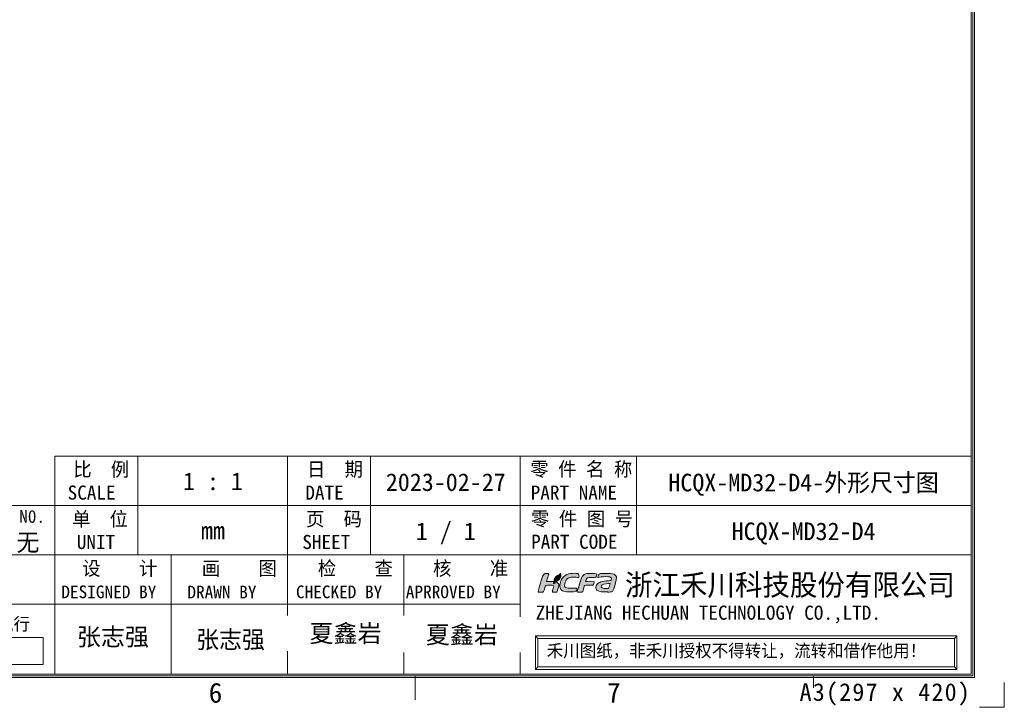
# Model space of a CAD drawing. Header units: millimetres. Extents: x 0 to 427, y 0 to 299.
# Tile 33 of 36: x 287 to 427, y 0 to 97. Entities that reach past the tile are written whole.
import ezdxf
from ezdxf.enums import TextEntityAlignment as Align

# ---------------------------------------------------------------- set-up
doc = ezdxf.new("R2010")
doc.units = ezdxf.units.MM
doc.header["$LTSCALE"] = 23.1
doc.header["$MEASUREMENT"] = 0
doc.layers.get('0').update_dxf_attribs({"lineweight": 18})
for name, color, linetype, lineweight in [('粗实线', 7, 'Continuous', 30), ('细实线层', 7, 'Continuous', 18), ('限高区域④', 3, 'Continuous', 18), ('限高区域⑤', 4, 'Continuous', 18)]:
    doc.layers.add(name, color=color, linetype=linetype, lineweight=lineweight)
doc.styles.add('鸿蒙CAD', font='txt')

# ---------------------------------------------------------------- blocks, each defined once
blk = doc.blocks.new('hcfa')
at = {"layer": '限高区域⑤'}
h = blk.add_hatch(color=164, dxfattribs=at)
edge = h.paths.add_edge_path(flags=0)
edge.add_spline(control_points=[(7.07, 2.36), (6.56, 2.36), (5.94, 2.45), (5.68, 1.95)], knot_values=[0, 0, 0, 0, 1.537659, 1.537659, 1.537659, 1.537659], weights=[1, 1, 1, 1], degree=3, periodic=0)
edge.add_spline(control_points=[(5.68, 1.95), (5.5, 1.6), (5.1, 0.37), (5.04, 0.05)], knot_values=[0, 0, 0, 0, 2.013709, 2.013709, 2.013709, 2.013709], weights=[1, 1, 1, 1], degree=3, periodic=0)
edge.add_line((5.04, 0.05), (5.05, 0))
edge.add_line((5.05, 0), (5.11, -0.03))
edge.add_line((5.11, -0.03), (5.37, -0.03))
edge.add_line((5.37, -0.03), (5.64, -0.03))
edge.add_spline(control_points=[(5.64, -0.03), (5.76, -0.03), (5.74, 0.02), (5.79, 0.22)], knot_values=[0, 0, 0, 0, 0.325713, 0.325713, 0.325713, 0.325713], weights=[1, 1, 1, 1], degree=3, periodic=0)
edge.add_spline(control_points=[(5.79, 0.22), (5.83, 0.33), (5.92, 0.77), (6.02, 0.82)], knot_values=[0, 0, 0, 0, 0.649887, 0.649887, 0.649887, 0.649887], weights=[1, 1, 1, 1], degree=3, periodic=0)
edge.add_spline(control_points=[(6.02, 0.82), (6.12, 0.94), (6.84, 0.81), (7.05, 0.86)], knot_values=[0, 0, 0, 0, 1.042012, 1.042012, 1.042012, 1.042012], weights=[1, 1, 1, 1], degree=3, periodic=0)
edge.add_spline(control_points=[(7.05, 0.86), (7.09, 0.87), (7.11, 0.89), (7.12, 0.92)], knot_values=[0, 0, 0, 0, 0.09894, 0.09894, 0.09894, 0.09894], weights=[1, 1, 1, 1], degree=3, periodic=0)
edge.add_spline(control_points=[(7.12, 0.92), (7.14, 0.97), (7.21, 1.14), (7.21, 1.2)], knot_values=[0, 0, 0, 0, 0.29547, 0.29547, 0.29547, 0.29547], weights=[1, 1, 1, 1], degree=3, periodic=0)
edge.add_spline(control_points=[(7.21, 1.2), (7.21, 1.24), (7.23, 1.29), (7.18, 1.3)], knot_values=[0, 0, 0, 0, 0.12492, 0.12492, 0.12492, 0.12492], weights=[1, 1, 1, 1], degree=3, periodic=0)
edge.add_spline(control_points=[(7.18, 1.3), (6.84, 1.38), (6.46, 1.35), (6.12, 1.32)], knot_values=[0, 0, 0, 0, 1.062134, 1.062134, 1.062134, 1.062134], weights=[1, 1, 1, 1], degree=3, periodic=0)
edge.add_spline(control_points=[(6.12, 1.32), (6.12, 1.37), (6.16, 1.49), (6.17, 1.54)], knot_values=[0, 0, 0, 0, 0.222512, 0.222512, 0.222512, 0.222512], weights=[1, 1, 1, 1], degree=3, periodic=0)
edge.add_line((6.17, 1.54), (6.24, 1.68))
edge.add_line((6.24, 1.68), (6.36, 1.79))
edge.add_line((6.36, 1.79), (6.51, 1.84))
edge.add_line((6.51, 1.84), (6.7, 1.86))
edge.add_line((6.7, 1.86), (6.94, 1.86))
edge.add_line((6.94, 1.86), (7.19, 1.86))
edge.add_spline(control_points=[(7.19, 1.86), (7.31, 1.86), (7.45, 1.84), (7.48, 1.91)], knot_values=[0, 0, 0, 0, 0.307412, 0.307412, 0.307412, 0.307412], weights=[1, 1, 1, 1], degree=3, periodic=0)
edge.add_spline(control_points=[(7.48, 1.91), (7.5, 1.96), (7.57, 2.13), (7.57, 2.19)], knot_values=[0, 0, 0, 0, 0.295458, 0.295458, 0.295458, 0.295458], weights=[1, 1, 1, 1], degree=3, periodic=0)
edge.add_spline(control_points=[(7.57, 2.19), (7.57, 2.25), (7.56, 2.29), (7.49, 2.32)], knot_values=[0, 0, 0, 0, 0.162305, 0.162305, 0.162305, 0.162305], weights=[1, 1, 1, 1], degree=3, periodic=0)
edge.add_spline(control_points=[(7.49, 2.32), (7.38, 2.36), (7.17, 2.36), (7.07, 2.36)], knot_values=[0, 0, 0, 0, 0.4222, 0.4222, 0.4222, 0.4222], weights=[1, 1, 1, 1], degree=3, periodic=0)
edge = h.paths.add_edge_path(flags=0)
edge.add_spline(control_points=[(3.72, 1.65), (4.08, 2.02), (4.83, 1.84), (5.23, 1.86)], knot_values=[0, 0, 0, 0, 1.564995, 1.564995, 1.564995, 1.564995], weights=[1, 1, 1, 1], degree=3, periodic=0)
edge.add_spline(control_points=[(5.23, 1.86), (5.27, 1.86), (5.31, 2.17), (5.2, 2.29)], knot_values=[0, 0, 0, 0, 0.452649, 0.452649, 0.452649, 0.452649], weights=[1, 1, 1, 1], degree=3, periodic=0)
edge.add_spline(control_points=[(5.2, 2.29), (5.15, 2.34), (5.05, 2.36), (4.95, 2.37)], knot_values=[0, 0, 0, 0, 0.26521, 0.26521, 0.26521, 0.26521], weights=[1, 1, 1, 1], degree=3, periodic=0)
edge.add_spline(control_points=[(4.95, 2.37), (4.27, 2.4), (3.51, 2.36), (3.08, 1.72)], knot_values=[0, 0, 0, 0, 2.081034, 2.081034, 2.081034, 2.081034], weights=[1, 1, 1, 1], degree=3, periodic=0)
edge.add_spline(control_points=[(3.08, 1.72), (2.87, 1.41), (2.66, 0.72), (2.88, 0.37)], knot_values=[0, 0, 0, 0, 1.416581, 1.416581, 1.416581, 1.416581], weights=[1, 1, 1, 1], degree=3, periodic=0)
edge.add_spline(control_points=[(2.88, 0.37), (2.95, 0.26), (3.06, 0.13), (3.25, 0.08)], knot_values=[0, 0, 0, 0, 0.485963, 0.485963, 0.485963, 0.485963], weights=[1, 1, 1, 1], degree=3, periodic=0)
edge.add_spline(control_points=[(3.25, 0.08), (3.71, -0.04), (4.59, -0.06), (4.85, 0.08)], knot_values=[0, 0, 0, 0, 1.622869, 1.622869, 1.622869, 1.622869], weights=[1, 1, 1, 1], degree=3, periodic=0)
edge.add_spline(control_points=[(4.85, 0.08), (4.96, 0.13), (5.03, 0.39), (5, 0.47)], knot_values=[0, 0, 0, 0, 0.439849, 0.439849, 0.439849, 0.439849], weights=[1, 1, 1, 1], degree=3, periodic=0)
edge.add_spline(control_points=[(5, 0.47), (4.99, 0.51), (4.61, 0.46), (4.52, 0.46)], knot_values=[0, 0, 0, 0, 0.489965, 0.489965, 0.489965, 0.489965], weights=[1, 1, 1, 1], degree=3, periodic=0)
edge.add_spline(control_points=[(4.52, 0.46), (4.29, 0.45), (3.89, 0.42), (3.69, 0.5)], knot_values=[0, 0, 0, 0, 0.834259, 0.834259, 0.834259, 0.834259], weights=[1, 1, 1, 1], degree=3, periodic=0)
edge.add_spline(control_points=[(3.69, 0.5), (3.51, 0.58), (3.39, 0.62), (3.39, 0.8)], knot_values=[0, 0, 0, 0, 0.459489, 0.459489, 0.459489, 0.459489], weights=[1, 1, 1, 1], degree=3, periodic=0)
edge.add_spline(control_points=[(3.39, 0.8), (3.39, 1.04), (3.54, 1.47), (3.72, 1.65)], knot_values=[0, 0, 0, 0, 0.925524, 0.925524, 0.925524, 0.925524], weights=[1, 1, 1, 1], degree=3, periodic=0)
edge = h.paths.add_edge_path(flags=0)
edge.add_spline(control_points=[(1.07, 1.31), (1.08, 1.43), (1.2, 1.78), (1.24, 1.9)], knot_values=[0, 0, 0, 0, 0.611736, 0.611736, 0.611736, 0.611736], weights=[1, 1, 1, 1], degree=3, periodic=0)
edge.add_spline(control_points=[(1.24, 1.9), (1.26, 1.97), (1.36, 2.23), (1.36, 2.28)], knot_values=[0, 0, 0, 0, 0.393712, 0.393712, 0.393712, 0.393712], weights=[1, 1, 1, 1], degree=3, periodic=0)
edge.add_spline(control_points=[(1.36, 2.28), (1.36, 2.39), (1.07, 2.39), (0.92, 2.35)], knot_values=[0, 0, 0, 0, 0.475712, 0.475712, 0.475712, 0.475712], weights=[1, 1, 1, 1], degree=3, periodic=0)
edge.add_spline(control_points=[(0.92, 2.35), (0.83, 2.31), (0.74, 2.24), (0.68, 2.17)], knot_values=[0, 0, 0, 0, 0.3056, 0.3056, 0.3056, 0.3056], weights=[1, 1, 1, 1], degree=3, periodic=0)
edge.add_spline(control_points=[(0.68, 2.17), (0.61, 2.08), (0.53, 1.93), (0.5, 1.82)], knot_values=[0, 0, 0, 0, 0.395977, 0.395977, 0.395977, 0.395977], weights=[1, 1, 1, 1], degree=3, periodic=0)
edge.add_spline(control_points=[(0.5, 1.82), (0.35, 1.34), (0.22, 0.86), (0.09, 0.38)], knot_values=[0, 0, 0, 0, 1.492002, 1.492002, 1.492002, 1.492002], weights=[1, 1, 1, 1], degree=3, periodic=0)
edge.add_spline(control_points=[(0.09, 0.38), (0.07, 0.32), (-0.01, 0.1), (-0.01, 0.05)], knot_values=[0, 0, 0, 0, 0.349975, 0.349975, 0.349975, 0.349975], weights=[1, 1, 1, 1], degree=3, periodic=0)
edge.add_line((-0.01, 0.05), (0, 0))
edge.add_line((0, 0), (0.06, -0.03))
edge.add_line((0.06, -0.03), (0.32, -0.03))
edge.add_line((0.32, -0.03), (0.59, -0.03))
edge.add_line((0.59, -0.03), (0.66, -0.01))
edge.add_line((0.66, -0.01), (0.7, 0.05))
edge.add_line((0.7, 0.05), (0.75, 0.22))
edge.add_line((0.75, 0.22), (0.82, 0.46))
edge.add_line((0.82, 0.46), (0.89, 0.69))
edge.add_spline(control_points=[(0.89, 0.69), (0.91, 0.76), (0.93, 0.77), (0.99, 0.8)], knot_values=[0, 0, 0, 0, 0.153682, 0.153682, 0.153682, 0.153682], weights=[1, 1, 1, 1], degree=3, periodic=0)
edge.add_spline(control_points=[(0.99, 0.8), (1.12, 0.86), (1.89, 0.9), (1.97, 0.81)], knot_values=[0, 0, 0, 0, 0.989394, 0.989394, 0.989394, 0.989394], weights=[1, 1, 1, 1], degree=3, periodic=0)
edge.add_spline(control_points=[(1.97, 0.81), (2.06, 0.7), (1.94, 0.45), (1.89, 0.3)], knot_values=[0, 0, 0, 0, 0.534984, 0.534984, 0.534984, 0.534984], weights=[1, 1, 1, 1], degree=3, periodic=0)
edge.add_line((1.89, 0.3), (1.83, 0.1))
edge.add_line((1.83, 0.1), (1.83, 0.01))
edge.add_line((1.83, 0.01), (1.86, -0.02))
edge.add_line((1.86, -0.02), (1.9, -0.03))
edge.add_line((1.9, -0.03), (2.14, -0.03))
edge.add_line((2.14, -0.03), (2.39, -0.03))
edge.add_spline(control_points=[(2.39, -0.03), (2.47, -0.03), (2.66, 0.65), (2.66, 0.77)], knot_values=[0, 0, 0, 0, 0.854359, 0.854359, 0.854359, 0.854359], weights=[1, 1, 1, 1], degree=3, periodic=0)
edge.add_spline(control_points=[(2.66, 0.77), (2.66, 0.98), (2.57, 1.1), (2.45, 1.19)], knot_values=[0, 0, 0, 0, 0.485363, 0.485363, 0.485363, 0.485363], weights=[1, 1, 1, 1], degree=3, periodic=0)
edge.add_spline(control_points=[(2.45, 1.19), (2.4, 1.22), (2.34, 1.25), (2.28, 1.27)], knot_values=[0, 0, 0, 0, 0.194624, 0.194624, 0.194624, 0.194624], weights=[1, 1, 1, 1], degree=3, periodic=0)
edge.add_spline(control_points=[(2.28, 1.27), (2.25, 1.27), (2.22, 1.27), (2.19, 1.26)], knot_values=[0, 0, 0, 0, 0.08842, 0.08842, 0.08842, 0.08842], weights=[1, 1, 1, 1], degree=3, periodic=0)
edge.add_spline(control_points=[(2.19, 1.26), (2.15, 1.09), (2.21, 1.14), (2.01, 1.05)], knot_values=[0, 0, 0, 0, 0.30703, 0.30703, 0.30703, 0.30703], weights=[1, 1, 1, 1], degree=3, periodic=0)
edge.add_spline(control_points=[(2.01, 1.05), (1.98, 1.04), (2, 1.04), (1.96, 1.03)], knot_values=[0, 0, 0, 0, 0.060036, 0.060036, 0.060036, 0.060036], weights=[1, 1, 1, 1], degree=3, periodic=0)
edge.add_spline(control_points=[(1.96, 1.03), (1.96, 1.1), (1.99, 1.22), (2.03, 1.33)], knot_values=[0, 0, 0, 0, 0.30846, 0.30846, 0.30846, 0.30846], weights=[1, 1, 1, 1], degree=3, periodic=0)
edge.add_spline(control_points=[(2.03, 1.33), (1.71, 1.37), (1.35, 1.32), (1.07, 1.31)], knot_values=[0, 0, 0, 0, 0.957715, 0.957715, 0.957715, 0.957715], weights=[1, 1, 1, 1], degree=3, periodic=0)
edge = h.paths.add_edge_path(flags=0)
edge.add_spline(control_points=[(9.76, 0.39), (9.93, 0.81), (10.07, 1.5), (10.1, 1.82)], knot_values=[0, 0, 0, 0, 1.476866, 1.476866, 1.476866, 1.476866], weights=[1, 1, 1, 1], degree=3, periodic=0)
edge.add_spline(control_points=[(10.1, 1.82), (10.09, 1.99), (10.01, 2.14), (9.78, 2.25)], knot_values=[0, 0, 0, 0, 0.565204, 0.565204, 0.565204, 0.565204], weights=[1, 1, 1, 1], degree=3, periodic=0)
edge.add_spline(control_points=[(9.78, 2.25), (9.53, 2.38), (9.13, 2.37), (8.82, 2.37)], knot_values=[0, 0, 0, 0, 0.980073, 0.980073, 0.980073, 0.980073], weights=[1, 1, 1, 1], degree=3, periodic=0)
edge.add_spline(control_points=[(8.82, 2.37), (8.55, 2.37), (8.28, 2.37), (8.04, 2.34)], knot_values=[0, 0, 0, 0, 0.776225, 0.776225, 0.776225, 0.776225], weights=[1, 1, 1, 1], degree=3, periodic=0)
edge.add_spline(control_points=[(8.04, 2.34), (7.98, 2.33), (7.9, 2.32), (7.86, 2.29)], knot_values=[0, 0, 0, 0, 0.194586, 0.194586, 0.194586, 0.194586], weights=[1, 1, 1, 1], degree=3, periodic=0)
edge.add_spline(control_points=[(7.86, 2.29), (7.79, 2.25), (7.73, 2), (7.71, 1.93)], knot_values=[0, 0, 0, 0, 0.401562, 0.401562, 0.401562, 0.401562], weights=[1, 1, 1, 1], degree=3, periodic=0)
edge.add_spline(control_points=[(7.71, 1.93), (7.7, 1.89), (7.68, 1.86), (7.72, 1.86)], knot_values=[0, 0, 0, 0, 0.087937, 0.087937, 0.087937, 0.087937], weights=[1, 1, 1, 1], degree=3, periodic=0)
edge.add_spline(control_points=[(7.72, 1.86), (8.06, 1.9), (9.44, 2.11), (9.44, 1.71)], knot_values=[0, 0, 0, 0, 1.829051, 1.829051, 1.829051, 1.829051], weights=[1, 1, 1, 1], degree=3, periodic=0)
edge.add_spline(control_points=[(9.44, 1.71), (9.44, 1.65), (9.43, 1.5), (9.4, 1.48)], knot_values=[0, 0, 0, 0, 0.229888, 0.229888, 0.229888, 0.229888], weights=[1, 1, 1, 1], degree=3, periodic=0)
edge.add_spline(control_points=[(9.4, 1.48), (9.39, 1.47), (9.38, 1.47), (9.36, 1.47)], knot_values=[0, 0, 0, 0, 0.043267, 0.043267, 0.043267, 0.043267], weights=[1, 1, 1, 1], degree=3, periodic=0)
edge.add_spline(control_points=[(9.36, 1.47), (8.99, 1.39), (8.61, 1.41), (8.23, 1.31)], knot_values=[0, 0, 0, 0, 1.144446, 1.144446, 1.144446, 1.144446], weights=[1, 1, 1, 1], degree=3, periodic=0)
edge.add_spline(control_points=[(8.23, 1.31), (8.05, 1.26), (7.85, 1.18), (7.71, 1.07)], knot_values=[0, 0, 0, 0, 0.580179, 0.580179, 0.580179, 0.580179], weights=[1, 1, 1, 1], degree=3, periodic=0)
edge.add_spline(control_points=[(7.71, 1.07), (7.64, 1.01), (7.57, 0.94), (7.52, 0.87)], knot_values=[0, 0, 0, 0, 0.273949, 0.273949, 0.273949, 0.273949], weights=[1, 1, 1, 1], degree=3, periodic=0)
edge.add_spline(control_points=[(7.52, 0.87), (7.44, 0.72), (7.38, 0.48), (7.47, 0.32)], knot_values=[0, 0, 0, 0, 0.568587, 0.568587, 0.568587, 0.568587], weights=[1, 1, 1, 1], degree=3, periodic=0)
edge.add_spline(control_points=[(7.47, 0.32), (7.5, 0.28), (7.53, 0.24), (7.57, 0.21)], knot_values=[0, 0, 0, 0, 0.150189, 0.150189, 0.150189, 0.150189], weights=[1, 1, 1, 1], degree=3, periodic=0)
edge.add_spline(control_points=[(7.57, 0.21), (7.78, -0.01), (8.48, -0.04), (8.78, -0.02)], knot_values=[0, 0, 0, 0, 1.257613, 1.257613, 1.257613, 1.257613], weights=[1, 1, 1, 1], degree=3, periodic=0)
edge.add_spline(control_points=[(8.78, -0.02), (8.82, -0.02), (8.85, -0.02), (8.96, -0.01)], knot_values=[0, 0, 0, 0, 0.175069, 0.175069, 0.175069, 0.175069], weights=[1, 1, 1, 1], degree=3, periodic=0)
edge.add_spline(control_points=[(8.96, -0.01), (8.96, -0.01), (8.95, -0.04), (8.95, -0.04)], knot_values=[0, 0, 0, 0, 0.027876, 0.027876, 0.027876, 0.027876], weights=[1, 1, 1, 1], degree=3, periodic=0)
edge.add_spline(control_points=[(8.95, -0.04), (8.95, -0.04), (8.95, -0.04), (8.96, -0.04)], knot_values=[0, 0, 0, 0, 0.003955, 0.003955, 0.003955, 0.003955], weights=[1, 1, 1, 1], degree=3, periodic=0)
edge.add_spline(control_points=[(8.96, -0.04), (9.17, -0.04), (9.51, -0.01), (9.57, 0.04)], knot_values=[0, 0, 0, 0, 0.620186, 0.620186, 0.620186, 0.620186], weights=[1, 1, 1, 1], degree=3, periodic=0)
edge.add_spline(control_points=[(9.57, 0.04), (9.64, 0.1), (9.72, 0.29), (9.76, 0.39)], knot_values=[0, 0, 0, 0, 0.400766, 0.400766, 0.400766, 0.400766], weights=[1, 1, 1, 1], degree=3, periodic=0)
edge = h.paths.add_edge_path(flags=0)
edge.add_spline(control_points=[(9.27, 1.06), (9.24, 0.91), (9.12, 0.54), (9.07, 0.41)], knot_values=[0, 0, 0, 0, 0.674769, 0.674769, 0.674769, 0.674769], weights=[1, 1, 1, 1], degree=3, periodic=0)
edge.add_spline(control_points=[(9.07, 0.41), (8.88, 0.41), (8.11, 0.36), (8.11, 0.65)], knot_values=[0, 0, 0, 0, 1.063898, 1.063898, 1.063898, 1.063898], weights=[1, 1, 1, 1], degree=3, periodic=0)
edge.add_spline(control_points=[(8.11, 0.65), (8.11, 0.76), (8.19, 0.85), (8.26, 0.9)], knot_values=[0, 0, 0, 0, 0.307152, 0.307152, 0.307152, 0.307152], weights=[1, 1, 1, 1], degree=3, periodic=0)
edge.add_spline(control_points=[(8.26, 0.9), (8.43, 1.01), (9.09, 1.06), (9.27, 1.06)], knot_values=[0, 0, 0, 0, 1.034719, 1.034719, 1.034719, 1.034719], weights=[1, 1, 1, 1], degree=3, periodic=0)
h = blk.add_hatch(color=82, dxfattribs=at)
edge = h.paths.add_edge_path(flags=0)
edge.add_spline(control_points=[(2.71, 1.97), (2.54, 1.64), (2.3, 1.69), (2.12, 1.4)], knot_values=[0, 0, 0, 0, 0.82939, 0.82939, 0.82939, 0.82939], weights=[1, 1, 1, 1], degree=3, periodic=0)
edge.add_spline(control_points=[(2.12, 1.4), (2.08, 1.35), (2.02, 1.18), (2.02, 1.11)], knot_values=[0, 0, 0, 0, 0.312404, 0.312404, 0.312404, 0.312404], weights=[1, 1, 1, 1], degree=3, periodic=0)
edge.add_spline(control_points=[(2.02, 1.11), (2.03, 1.11), (2.03, 1.11), (2.04, 1.12)], knot_values=[0, 0, 0, 0, 0.027389, 0.027389, 0.027389, 0.027389], weights=[1, 1, 1, 1], degree=3, periodic=0)
edge.add_spline(control_points=[(2.04, 1.12), (2.14, 1.16), (2.1, 1.13), (2.13, 1.24)], knot_values=[0, 0, 0, 0, 0.167444, 0.167444, 0.167444, 0.167444], weights=[1, 1, 1, 1], degree=3, periodic=0)
edge.add_spline(control_points=[(2.13, 1.24), (2.14, 1.27), (2.14, 1.28), (2.15, 1.31)], knot_values=[0, 0, 0, 0, 0.070921, 0.070921, 0.070921, 0.070921], weights=[1, 1, 1, 1], degree=3, periodic=0)
edge.add_spline(control_points=[(2.15, 1.31), (2.51, 1.32), (2.84, 1.56), (2.9, 1.92)], knot_values=[0, 0, 0, 0, 1.055102, 1.055102, 1.055102, 1.055102], weights=[1, 1, 1, 1], degree=3, periodic=0)
edge.add_spline(control_points=[(2.9, 1.92), (2.91, 1.98), (2.92, 2.04), (2.92, 2.11)], knot_values=[0, 0, 0, 0, 0.188525, 0.188525, 0.188525, 0.188525], weights=[1, 1, 1, 1], degree=3, periodic=0)
edge.add_spline(control_points=[(2.92, 2.11), (2.92, 2.11), (2.92, 2.25), (2.92, 2.25)], knot_values=[0, 0, 0, 0, 0.144713, 0.144713, 0.144713, 0.144713], weights=[1, 1, 1, 1], degree=3, periodic=0)
edge.add_spline(control_points=[(2.92, 2.25), (2.92, 2.29), (2.92, 2.32), (2.92, 2.37)], knot_values=[0, 0, 0, 0, 0.119576, 0.119576, 0.119576, 0.119576], weights=[1, 1, 1, 1], degree=3, periodic=0)
edge.add_spline(control_points=[(2.92, 2.37), (2.87, 2.37), (2.88, 2.33), (2.79, 2.25)], knot_values=[0, 0, 0, 0, 0.180649, 0.180649, 0.180649, 0.180649], weights=[1, 1, 1, 1], degree=3, periodic=0)
edge.add_spline(control_points=[(2.79, 2.25), (2.66, 2.14), (2.52, 2.13), (2.35, 2.01)], knot_values=[0, 0, 0, 0, 0.50668, 0.50668, 0.50668, 0.50668], weights=[1, 1, 1, 1], degree=3, periodic=0)
edge.add_spline(control_points=[(2.35, 2.01), (2.26, 1.95), (2.18, 1.87), (2.13, 1.77)], knot_values=[0, 0, 0, 0, 0.326484, 0.326484, 0.326484, 0.326484], weights=[1, 1, 1, 1], degree=3, periodic=0)
edge.add_spline(control_points=[(2.13, 1.77), (2.11, 1.72), (2.08, 1.67), (2.07, 1.6)], knot_values=[0, 0, 0, 0, 0.179769, 0.179769, 0.179769, 0.179769], weights=[1, 1, 1, 1], degree=3, periodic=0)
edge.add_spline(control_points=[(2.07, 1.6), (2.07, 1.59), (2.05, 1.39), (2.08, 1.39)], knot_values=[0, 0, 0, 0, 0.221687, 0.221687, 0.221687, 0.221687], weights=[1, 1, 1, 1], degree=3, periodic=0)
edge.add_spline(control_points=[(2.08, 1.39), (2.1, 1.46), (2.17, 1.57), (2.3, 1.65)], knot_values=[0, 0, 0, 0, 0.3504, 0.3504, 0.3504, 0.3504], weights=[1, 1, 1, 1], degree=3, periodic=0)
edge.add_spline(control_points=[(2.3, 1.65), (2.49, 1.77), (2.61, 1.83), (2.71, 1.97)], knot_values=[0, 0, 0, 0, 0.521681, 0.521681, 0.521681, 0.521681], weights=[1, 1, 1, 1], degree=3, periodic=0)
at = {"layer": '限高区域④', "color": 164}
for points, knots in [([(-0.01, 0.05), (-0.01, 0.02), (-0.01, -0.03), (0.06, -0.03), (0.06, -0.03), (0.06, -0.03), (0.59, -0.03), (0.59, -0.03), (0.59, -0.03), (0.71, -0.03), (0.72, 0.1), (0.75, 0.22), (0.75, 0.22), (0.75, 0.22), (0.89, 0.69), (0.89, 0.69), (0.89, 0.69), (0.91, 0.76), (0.93, 0.77), (0.99, 0.8), (0.99, 0.8), (1.12, 0.86), (1.89, 0.9), (1.97, 0.81), (1.97, 0.81), (2.06, 0.7), (1.94, 0.45), (1.89, 0.3), (1.89, 0.3), (1.87, 0.21), (1.75, -0.03), (1.9, -0.03), (1.9, -0.03), (1.9, -0.03), (2.39, -0.03), (2.39, -0.03), (2.39, -0.03), (2.47, -0.03), (2.66, 0.65), (2.66, 0.77), (2.66, 0.77), (2.66, 0.98), (2.57, 1.1), (2.45, 1.19), (2.45, 1.19), (2.4, 1.22), (2.34, 1.25), (2.28, 1.27), (2.28, 1.27), (2.25, 1.27), (2.22, 1.27), (2.19, 1.26), (2.19, 1.26), (2.15, 1.09), (2.21, 1.14), (2.01, 1.05), (2.01, 1.05), (1.98, 1.04), (2, 1.04), (1.96, 1.03), (1.96, 1.03), (1.96, 1.1), (1.99, 1.22), (2.03, 1.33), (2.03, 1.33), (1.71, 1.37), (1.35, 1.32), (1.07, 1.31), (1.07, 1.31), (1.08, 1.43), (1.2, 1.78), (1.24, 1.9), (1.24, 1.9), (1.26, 1.97), (1.36, 2.23), (1.36, 2.28), (1.36, 2.28), (1.36, 2.39), (1.07, 2.39), (0.92, 2.35), (0.92, 2.35), (0.83, 2.31), (0.74, 2.24), (0.68, 2.17), (0.68, 2.17), (0.61, 2.08), (0.53, 1.93), (0.5, 1.82), (0.5, 1.82), (0.35, 1.34), (0.22, 0.86), (0.09, 0.38), (0.09, 0.38), (0.07, 0.32), (-0.01, 0.1), (-0.01, 0.05)], [0, 0, 0, 0, 0.447956, 0.447956, 0.447956, 0.447956, 0.895911, 0.895911, 0.895911, 0.895911, 1.343867, 1.343867, 1.343867, 1.343867, 1.791822, 1.791822, 1.791822, 1.791822, 2.239778, 2.239778, 2.239778, 2.239778, 2.687733, 2.687733, 2.687733, 2.687733, 3.135689, 3.135689, 3.135689, 3.135689, 3.583645, 3.583645, 3.583645, 3.583645, 4.0316, 4.0316, 4.0316, 4.0316, 4.479556, 4.479556, 4.479556, 4.479556, 4.927511, 4.927511, 4.927511, 4.927511, 5.375467, 5.375467, 5.375467, 5.375467, 5.823423, 5.823423, 5.823423, 5.823423, 6.271378, 6.271378, 6.271378, 6.271378, 6.719334, 6.719334, 6.719334, 6.719334, 7.167289, 7.167289, 7.167289, 7.167289, 7.615245, 7.615245, 7.615245, 7.615245, 8.0632, 8.0632, 8.0632, 8.0632, 8.511156, 8.511156, 8.511156, 8.511156, 8.959112, 8.959112, 8.959112, 8.959112, 9.407067, 9.407067, 9.407067, 9.407067, 9.855023, 9.855023, 9.855023, 9.855023, 10.302978, 10.302978, 10.302978, 10.302978, 11.198889, 11.198889, 11.198889, 11.198889]), ([(2.88, 0.37), (2.95, 0.26), (3.06, 0.13), (3.25, 0.08), (3.25, 0.08), (3.71, -0.04), (4.59, -0.06), (4.85, 0.08), (4.85, 0.08), (4.96, 0.13), (5.03, 0.39), (5, 0.47), (5, 0.47), (4.99, 0.51), (4.61, 0.46), (4.52, 0.46), (4.52, 0.46), (4.29, 0.45), (3.89, 0.42), (3.69, 0.5), (3.69, 0.5), (3.51, 0.58), (3.39, 0.62), (3.39, 0.8), (3.39, 0.8), (3.39, 1.04), (3.54, 1.47), (3.72, 1.65), (3.72, 1.65), (4.08, 2.02), (4.83, 1.84), (5.23, 1.86), (5.23, 1.86), (5.27, 1.86), (5.31, 2.17), (5.2, 2.29), (5.2, 2.29), (5.15, 2.34), (5.05, 2.36), (4.95, 2.37), (4.95, 2.37), (4.27, 2.4), (3.51, 2.36), (3.08, 1.72), (3.08, 1.72), (2.87, 1.41), (2.66, 0.72), (2.88, 0.37)], [0, 0, 0, 0, 0.839975, 0.839975, 0.839975, 0.839975, 1.679949, 1.679949, 1.679949, 1.679949, 2.519924, 2.519924, 2.519924, 2.519924, 3.359898, 3.359898, 3.359898, 3.359898, 4.199873, 4.199873, 4.199873, 4.199873, 5.039847, 5.039847, 5.039847, 5.039847, 5.879822, 5.879822, 5.879822, 5.879822, 6.719796, 6.719796, 6.719796, 6.719796, 7.559771, 7.559771, 7.559771, 7.559771, 8.399745, 8.399745, 8.399745, 8.399745, 9.23972, 9.23972, 9.23972, 9.23972, 10.919669, 10.919669, 10.919669, 10.919669]), ([(5.04, 0.05), (5.04, 0.02), (5.04, -0.03), (5.11, -0.03), (5.11, -0.03), (5.11, -0.03), (5.64, -0.03), (5.64, -0.03), (5.64, -0.03), (5.76, -0.03), (5.74, 0.02), (5.79, 0.22), (5.79, 0.22), (5.83, 0.33), (5.92, 0.77), (6.02, 0.82), (6.02, 0.82), (6.12, 0.94), (6.84, 0.81), (7.05, 0.86), (7.05, 0.86), (7.09, 0.87), (7.11, 0.89), (7.12, 0.92), (7.12, 0.92), (7.14, 0.97), (7.21, 1.14), (7.21, 1.2), (7.21, 1.2), (7.21, 1.24), (7.23, 1.29), (7.18, 1.3), (7.18, 1.3), (6.84, 1.38), (6.46, 1.35), (6.12, 1.32), (6.12, 1.32), (6.12, 1.37), (6.16, 1.49), (6.17, 1.54), (6.17, 1.54), (6.24, 1.77), (6.43, 1.86), (6.7, 1.86), (6.7, 1.86), (6.7, 1.86), (7.19, 1.86), (7.19, 1.86), (7.19, 1.86), (7.31, 1.86), (7.45, 1.84), (7.48, 1.91), (7.48, 1.91), (7.5, 1.96), (7.57, 2.13), (7.57, 2.19), (7.57, 2.19), (7.57, 2.25), (7.56, 2.29), (7.49, 2.32), (7.49, 2.32), (7.38, 2.36), (7.17, 2.36), (7.07, 2.36), (7.07, 2.36), (6.56, 2.36), (5.94, 2.45), (5.68, 1.95), (5.68, 1.95), (5.5, 1.6), (5.1, 0.37), (5.04, 0.05)], [0, 0, 0, 0, 0.541079, 0.541079, 0.541079, 0.541079, 1.082157, 1.082157, 1.082157, 1.082157, 1.623236, 1.623236, 1.623236, 1.623236, 2.164314, 2.164314, 2.164314, 2.164314, 2.705393, 2.705393, 2.705393, 2.705393, 3.246471, 3.246471, 3.246471, 3.246471, 3.78755, 3.78755, 3.78755, 3.78755, 4.328628, 4.328628, 4.328628, 4.328628, 4.869707, 4.869707, 4.869707, 4.869707, 5.410785, 5.410785, 5.410785, 5.410785, 5.951864, 5.951864, 5.951864, 5.951864, 6.492942, 6.492942, 6.492942, 6.492942, 7.034021, 7.034021, 7.034021, 7.034021, 7.575099, 7.575099, 7.575099, 7.575099, 8.116178, 8.116178, 8.116178, 8.116178, 8.657256, 8.657256, 8.657256, 8.657256, 9.198335, 9.198335, 9.198335, 9.198335, 10.280492, 10.280492, 10.280492, 10.280492]), ([(10.1, 1.82), (10.07, 1.5), (9.93, 0.81), (9.76, 0.39), (9.76, 0.39), (9.72, 0.29), (9.64, 0.1), (9.57, 0.04), (9.57, 0.04), (9.51, -0.01), (9.17, -0.04), (8.96, -0.04), (8.96, -0.04), (8.95, -0.04), (8.95, -0.04), (8.95, -0.04), (8.95, -0.04), (8.95, -0.04), (8.96, -0.01), (8.96, -0.01), (8.96, -0.01), (8.85, -0.02), (8.82, -0.02), (8.78, -0.02), (8.78, -0.02), (8.48, -0.04), (7.78, -0.01), (7.57, 0.21), (7.57, 0.21), (7.53, 0.24), (7.5, 0.28), (7.47, 0.32), (7.47, 0.32), (7.38, 0.48), (7.44, 0.72), (7.52, 0.87), (7.52, 0.87), (7.57, 0.94), (7.64, 1.01), (7.71, 1.07), (7.71, 1.07), (7.85, 1.18), (8.05, 1.26), (8.23, 1.31), (8.23, 1.31), (8.61, 1.41), (8.99, 1.39), (9.36, 1.47), (9.36, 1.47), (9.38, 1.47), (9.39, 1.47), (9.4, 1.48), (9.4, 1.48), (9.43, 1.5), (9.44, 1.65), (9.44, 1.71), (9.44, 1.71), (9.44, 2.11), (8.06, 1.9), (7.72, 1.86), (7.72, 1.86), (7.68, 1.86), (7.7, 1.89), (7.71, 1.93), (7.71, 1.93), (7.73, 2), (7.79, 2.25), (7.86, 2.29), (7.86, 2.29), (7.9, 2.32), (7.98, 2.33), (8.04, 2.34), (8.04, 2.34), (8.28, 2.37), (8.55, 2.37), (8.82, 2.37), (8.82, 2.37), (9.13, 2.37), (9.53, 2.38), (9.78, 2.25), (9.78, 2.25), (10.01, 2.14), (10.09, 1.99), (10.1, 1.82)], [0, 0, 0, 0, 0.530859, 0.530859, 0.530859, 0.530859, 1.061719, 1.061719, 1.061719, 1.061719, 1.592578, 1.592578, 1.592578, 1.592578, 2.123437, 2.123437, 2.123437, 2.123437, 2.654297, 2.654297, 2.654297, 2.654297, 3.185156, 3.185156, 3.185156, 3.185156, 3.716015, 3.716015, 3.716015, 3.716015, 4.246875, 4.246875, 4.246875, 4.246875, 4.777734, 4.777734, 4.777734, 4.777734, 5.308593, 5.308593, 5.308593, 5.308593, 5.839453, 5.839453, 5.839453, 5.839453, 6.370312, 6.370312, 6.370312, 6.370312, 6.901171, 6.901171, 6.901171, 6.901171, 7.432031, 7.432031, 7.432031, 7.432031, 7.96289, 7.96289, 7.96289, 7.96289, 8.493749, 8.493749, 8.493749, 8.493749, 9.024609, 9.024609, 9.024609, 9.024609, 9.555468, 9.555468, 9.555468, 9.555468, 10.086327, 10.086327, 10.086327, 10.086327, 10.617187, 10.617187, 10.617187, 10.617187, 11.678906, 11.678906, 11.678906, 11.678906]), ([(9.07, 0.41), (8.88, 0.41), (8.11, 0.36), (8.11, 0.65), (8.11, 0.65), (8.11, 0.76), (8.19, 0.85), (8.26, 0.9), (8.26, 0.9), (8.43, 1.01), (9.09, 1.06), (9.27, 1.06), (9.27, 1.06), (9.24, 0.91), (9.12, 0.54), (9.07, 0.41)], [0, 0, 0, 0, 0.606721, 0.606721, 0.606721, 0.606721, 1.213442, 1.213442, 1.213442, 1.213442, 1.820163, 1.820163, 1.820163, 1.820163, 3.033606, 3.033606, 3.033606, 3.033606])]:
    blk.add_open_spline(points, degree=3, knots=knots, dxfattribs=at)
at = {"layer": '限高区域④', "color": 82}
blk.add_open_spline([(2.02, 1.11), (2.03, 1.11), (2.03, 1.11), (2.04, 1.12), (2.04, 1.12), (2.14, 1.16), (2.1, 1.13), (2.13, 1.24), (2.13, 1.24), (2.14, 1.27), (2.14, 1.28), (2.15, 1.31), (2.15, 1.31), (2.51, 1.32), (2.84, 1.56), (2.9, 1.92), (2.9, 1.92), (2.91, 1.98), (2.92, 2.04), (2.92, 2.11), (2.92, 2.11), (2.92, 2.11), (2.92, 2.25), (2.92, 2.25), (2.92, 2.25), (2.92, 2.29), (2.92, 2.32), (2.92, 2.37), (2.92, 2.37), (2.87, 2.37), (2.88, 2.33), (2.79, 2.25), (2.79, 2.25), (2.66, 2.14), (2.52, 2.13), (2.35, 2.01), (2.35, 2.01), (2.26, 1.95), (2.18, 1.87), (2.13, 1.77), (2.13, 1.77), (2.11, 1.72), (2.08, 1.67), (2.07, 1.6), (2.07, 1.6), (2.07, 1.59), (2.05, 1.39), (2.08, 1.39), (2.08, 1.39), (2.1, 1.46), (2.17, 1.57), (2.3, 1.65), (2.3, 1.65), (2.49, 1.77), (2.61, 1.83), (2.71, 1.97), (2.71, 1.97), (2.54, 1.64), (2.3, 1.69), (2.12, 1.4), (2.12, 1.4), (2.08, 1.35), (2.02, 1.18), (2.02, 1.11)], degree=3, knots=[0, 0, 0, 0, 0.303347, 0.303347, 0.303347, 0.303347, 0.606694, 0.606694, 0.606694, 0.606694, 0.910042, 0.910042, 0.910042, 0.910042, 1.213389, 1.213389, 1.213389, 1.213389, 1.516736, 1.516736, 1.516736, 1.516736, 1.820083, 1.820083, 1.820083, 1.820083, 2.12343, 2.12343, 2.12343, 2.12343, 2.426777, 2.426777, 2.426777, 2.426777, 2.730125, 2.730125, 2.730125, 2.730125, 3.033472, 3.033472, 3.033472, 3.033472, 3.336819, 3.336819, 3.336819, 3.336819, 3.640166, 3.640166, 3.640166, 3.640166, 3.943513, 3.943513, 3.943513, 3.943513, 4.24686, 4.24686, 4.24686, 4.24686, 4.550208, 4.550208, 4.550208, 4.550208, 5.156902, 5.156902, 5.156902, 5.156902], dxfattribs=at)
blk = doc.blocks.new('Plastic_A3')
at = {"layer": '细实线层'}
for p, q in [((647.81, 629.11), (647.81, 339.15)), ((648.03, 629.33), (648.03, 338.92)), ((648.26, 629.56), (648.26, 338.7)), ((647.81, 370.07), (517.81, 370.07)), ((517.81, 370.07), (517.81, 339.15)), ((529.6, 356.07), (529.6, 370.07)), ((550.81, 370.07), (550.81, 339.15)), ((562.6, 356.07), (562.6, 370.07)), ((583.81, 370.07), (583.81, 339.15)), ((600.31, 370.07), (600.31, 356.07)), ((647.81, 363.07), (467.84, 363.07)), ((647.81, 356.07), (467.84, 356.07)), ((534.31, 356.07), (534.31, 339.15)), ((567.31, 356.07), (567.31, 339.15)), ((583.81, 349.07), (467.84, 349.07)), ((586.34, 344.21), (585.99, 344.57)), ((645.78, 344.57), (645.43, 344.21)), ((585.99, 339.83), (586.34, 340.18)), ((645.78, 339.83), (645.43, 340.18)), ((648.26, 338.7), (229.71, 338.7)), ((648.03, 338.92), (229.93, 338.92)), ((647.81, 339.15), (230.16, 339.15)), ((568.93, 338.92), (568.93, 335.53)), ((625.43, 338.92), (625.43, 337.23)), ((652.5, 334.46), (652.5, 337.99)), ((652.5, 334.46), (648.96, 334.46))]:
    blk.add_line(p, q, dxfattribs=at)
for points in [[(486.17, 344.37), (516.17, 344.37), (516.17, 340.52), (486.17, 340.52)], [(585.99, 344.57), (645.78, 344.57), (645.78, 339.83), (585.99, 339.83)], [(586.34, 344.21), (645.43, 344.21), (645.43, 340.18), (586.34, 340.18)]]:
    blk.add_lwpolyline(points, close=True, dxfattribs=at)
at = {"layer": '细实线层', "xscale": 1.1, "yscale": 1.1, "zscale": 1.1}
blk.add_blockref('hcfa', (586.38, 350.83), dxfattribs=at)
at = {"layer": '细实线层', "style": '鸿蒙CAD'}
for s, height, p in [('SCALE', 2, (519.63, 363.89)), ('DATE', 2, (553.35, 363.89)), ('N0.', 1.8, (512.76, 360.61)), ('UNIT', 2, (520.93, 356.89)), ('SHEET', 2, (552.92, 356.89)), ('浙江禾川科技股份有限公司', 3, (598.69, 350.31)), ('未注尺寸公差按照国标执行', 1.8, (486.21, 345.36)), ('6', 2.82, (539.65, 335.11)), ('7', 2.82, (596.15, 335.11))]:
    blk.add_text(s, height=height, dxfattribs=at).set_placement(p)
for s, insert, char_height, width, attachment_point in [('比  例', (520.44, 366.97), 2, 9.1295, 7), ('日  期', (553.59, 366.97), 2, 11.0714, 7), ('零 件 名 称', (585.25, 366.97), 2, 22.0446, 7), ('PART NAME', (585.32, 363.89), 2, 19.0714, 7), ('单  位', (520.27, 359.93), 2, 9.7857, 7), ('页  码', (553.46, 359.93), 2, 9.3482, 7), ('零 件 图 号', (585.35, 359.93), 2, 21.9509, 7), ('PART CODE', (585.38, 356.89), 2, 18.4286, 7), ('设    计', (521.71, 352.93), 2, 16.7366, 7), ('画    图', (538.67, 352.93), 2, 16.1429, 7), ('检    查', (555.12, 352.93), 2, 16.9866, 7), ('核    准', (571.47, 352.93), 2, 16.7366, 7), ('DESIGNED BY', (518.74, 349.89), 1.8, 21.2143, 7), ('DRAWN BY', (536.62, 349.89), 1.8, 17.7857, 7), ('CHECKED BY', (552.02, 349.89), 1.8, 20.3571, 7), ('APRROVED BY ', (567.6, 349.89), 1.8, 23.7857, 7), ('ZHEJIANG HECHUAN TECHNOLOGY CO.,LTD.', (586.02, 346.35), 2, 83.0571, 7), ('禾川图纸，非禾川授权不得转让，流转和借作他用！', (587.59, 343.38), 1.8, 60.2172, 1), ('{\\T1.1;A3(297 x 420)}', (623.46, 337.87), 2.5, 26.2712, 1)]:
    blk.add_mtext(s, dxfattribs=dict(at, insert=insert, char_height=char_height, width=width, attachment_point=attachment_point))
for tag, p in [('V1.0', (231.67, 610.16)), ('XXXN', (538.26, 343))]:
    blk.add_attdef(tag, p, '', height=2.5, dxfattribs=at)
for tag, height, p in [('XXXE', 2.5, (540.24, 365.07)), ('XXXC', 2.5, (573.27, 365.07)), ('XXXA', 2.5, (624.03, 365.07)), ('XXXG', 2.5, (497.76, 358.07)), ('XXXD', 2.5, (573.27, 358.07)), ('XXXB', 2.5, (624.03, 358.07)), ('XXXK', 2, (514.01, 357.04)), ('mm', 2.5, (540.24, 358.07)), ('XXXM', 2.5, (501.13, 341.19))]:
    blk.add_attdef(tag, text='', height=height, dxfattribs=at).set_placement(p, align=Align.CENTER)
blk.add_attdef('XXXJ', text='', height=2.5, dxfattribs=at).set_placement((503.31, 352.09), align=Align.MIDDLE_RIGHT)

msp = doc.modelspace()

# ---------------------------------------------------------------- block references
at = {"layer": '细实线层'}
ref = msp.add_blockref('Plastic_A3', (-225.393, -334.482), dxfattribs=at)
ref.add_attrib('XXXA', 'HCQX-MD32-D4-外形尺寸图', dxfattribs={"layer": '粗实线', "height": 2.5, "style": '鸿蒙CAD'}).set_placement((398.633, 33.082), align=Align.TOP_CENTER)
ref.add_attrib('XXXB', 'HCQX-MD32-D4', dxfattribs={"layer": '粗实线', "height": 2.5, "style": '鸿蒙CAD'}).set_placement((398.633, 26.17), align=Align.TOP_CENTER)
ref.add_attrib('XXXC', '2023-02-27', dxfattribs={"layer": '粗实线', "height": 2.5, "style": '鸿蒙CAD'}).set_placement((347.875, 33.139), align=Align.TOP_CENTER)
ref.add_attrib('XXXD', '1 / 1', dxfattribs={"layer": '粗实线', "height": 2.5, "style": '鸿蒙CAD'}).set_placement((347.875, 26.169), align=Align.TOP_CENTER)
ref.add_attrib('mm', 'mm', dxfattribs={"layer": '粗实线', "height": 2.5, "style": '鸿蒙CAD'}).set_placement((314.851, 26.274), align=Align.TOP_CENTER)
ref.add_attrib('XXXE', '1 : 1', dxfattribs={"layer": '粗实线', "height": 2.5, "style": '鸿蒙CAD'}).set_placement((314.851, 33.253), align=Align.TOP_CENTER)
ref.add_attrib('XXXN', '张志强', dxfattribs={"layer": '粗实线', "height": 2.5, "style": '鸿蒙CAD'}).set_placement((312.462, 10.832), align=Align.TOP_LEFT)
ref.add_attrib('XXXK', '无', dxfattribs={"layer": '粗实线', "height": 2.5, "style": '鸿蒙CAD'}).set_placement((288.615, 24.608), align=Align.TOP_CENTER)

# ---------------------------------------------------------------- texts
at = {"insert": (292.412, 11.218), "char_height": 2.5, "width": 16.5, "attachment_point": 1}
msp.add_mtext('\\pxqc;{\\fSimSun|b0|i0|c134|p0;张志强}', dxfattribs=at)

# ---------------------------------------------------------------- next in the draw order: texts
at = {"insert": (325.412, 11.694), "char_height": 2.5, "width": 16.5, "attachment_point": 1, "bg_fill": 2}
msp.add_mtext('\\pxqc;{\\fSimSun|b0|i0|c134|p0;夏鑫岩}', dxfattribs=at)

# ---------------------------------------------------------------- next in the draw order: texts
at = {"insert": (341.912, 11.517), "char_height": 2.5, "width": 16.5, "attachment_point": 1, "bg_fill": 2}
msp.add_mtext('\\pxqc;{\\fSimSun|b0|i0|c134|p0;夏鑫岩}', dxfattribs=at)

doc.saveas('drawing.dxf')
